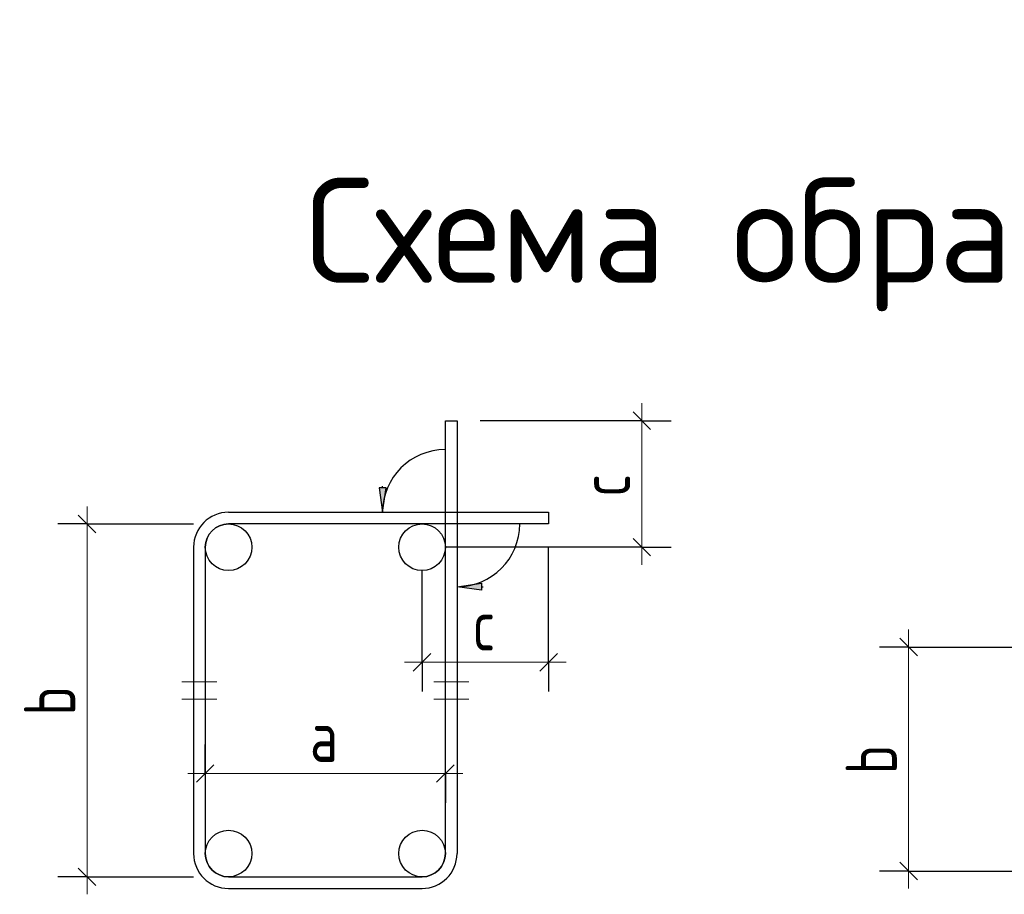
# Model space of a CAD drawing. Header units: millimetres. Extents: x 0 to 50400, y 0 to 35640.
# Tile 5 of 7: x 30358 to 35426, y 9269 to 13771. Entities that reach past the tile are written whole.
import ezdxf

# ---------------------------------------------------------------- set-up
doc = ezdxf.new("R2010")
doc.units = ezdxf.units.MM
doc.layers.add('Standard', color=7, linetype='Continuous', lineweight=25)
doc.layers.add('Размерная линия_ общее', color=7, linetype='Continuous', lineweight=13)
doc.styles.add('ISOCPEUR', font='txt')

msp = doc.modelspace()

# ---------------------------------------------------------------- hatches: boundary and pattern name
at = {"layer": 'Standard', "linetype": 'Continuous', "lineweight": -3, "transparency": 33554687}
msp.add_hatch(color=7, dxfattribs=at).paths.add_polyline_path([(32207.8, 11361.4), (32225.8, 11235.4), (32243.8, 11361.4)])
msp.add_hatch(color=7, dxfattribs=at).paths.add_polyline_path([(32734.8, 10834.4), (32608.8, 10852.4), (32734.8, 10870.4)], flags=16)

# ---------------------------------------------------------------- linework, layer by layer
at = {"layer": 'Standard', "color": 251, "linetype": 'Continuous', "lineweight": -3, "true_color": 0x656565, "transparency": 33554687}
for p, q in [((32243.8, 11361.4), (32207.8, 11361.4)), ((32207.8, 11361.4), (32225.8, 11235.4)), ((32225.8, 11361.4), (32225.8, 11370.4)), ((32225.8, 11235.4), (32243.8, 11361.4)), ((32225.8, 11235.4), (32225.8, 11235.4)), ((32225.8, 11235.4), (32225.8, 11235.4)), ((32225.8, 11235.4), (32225.8, 11235.4)), ((32608.8, 10852.4), (32734.8, 10870.4)), ((32608.8, 10852.4), (32608.8, 10852.4)), ((32608.8, 10852.4), (32608.8, 10852.4)), ((32608.8, 10852.4), (32608.8, 10852.4)), ((32734.8, 10834.4), (32608.8, 10852.4)), ((32734.8, 10870.4), (32734.8, 10834.4)), ((32734.8, 10852.4), (32743.8, 10852.4))]:
    msp.add_line(p, q, dxfattribs=at)
at = {"layer": 'Standard', "color": 7, "linetype": 'Continuous', "lineweight": 13, "transparency": 33554687}
for p, q in [((30704.3, 11175.4), (30704.3, 11265.4)), ((34933.5, 10541.8), (34933.5, 10631.8)), ((31192.8, 10362.4), (31372.8, 10362.4)), ((32668.8, 10362.4), (32488.8, 10362.4)), ((31372.8, 10272.4), (31192.8, 10272.4)), ((32488.8, 10272.4), (32668.8, 10272.4)), ((31312.8, 9890.1), (31222.8, 9890.1)), ((31312.8, 9890.1), (32548.8, 9890.1)), ((32548.8, 9890.1), (32638.8, 9890.1)), ((34933.5, 9388.6), (34933.5, 9298.6)), ((30704.3, 9358.6), (30704.3, 9268.6))]:
    msp.add_line(p, q, dxfattribs=at)
at = {"layer": 'Standard', "color": 7, "linetype": 'Continuous', "lineweight": 25, "transparency": 33554687}
for p, q in [((30659.3, 11220.4), (30749.3, 11130.4)), ((31252.8, 11055.4), (31252.8, 9478.6)), ((31312.8, 11055.4), (31312.8, 9478.6)), ((34888.5, 10586.8), (34978.5, 10496.8)), ((31267.8, 9845.1), (31357.8, 9935.1)), ((32503.8, 9845.1), (32593.8, 9935.1)), ((34888.5, 9433.6), (34978.5, 9343.6)), ((30659.3, 9403.6), (30749.3, 9313.6)), ((31432.8, 9358.6), (32428.8, 9358.6)), ((31432.8, 9298.6), (32428.8, 9298.6))]:
    msp.add_line(p, q, dxfattribs=at)
at = {"layer": 'Standard', "color": 253, "linetype": 'Continuous', "lineweight": -3, "true_color": 0xa0a0a0, "transparency": 33554687}
for p, q in [((30704.3, 11175.4), (30554.3, 11175.4)), ((30704.3, 11175.4), (30854.3, 11175.4)), ((30704.3, 11175.4), (31252.8, 11175.4)), ((34933.5, 10541.8), (34783.5, 10541.8)), ((34933.5, 10541.8), (35083.5, 10541.8)), ((31312.8, 9890.1), (31312.8, 10040.1)), ((32548.8, 9890.1), (32548.8, 10040.1)), ((31312.8, 9890.1), (31312.8, 9740.1)), ((31312.8, 9890.1), (31312.8, 9890.1)), ((32548.8, 9890.1), (32548.8, 9740.1)), ((32548.8, 9890.1), (32548.8, 9890.1)), ((34933.5, 9388.6), (34783.5, 9388.6)), ((34933.5, 9388.6), (35083.5, 9388.6)), ((34933.5, 9388.6), (35542, 9388.6)), ((30704.3, 9358.6), (30554.3, 9358.6)), ((30704.3, 9358.6), (30854.3, 9358.6)), ((30704.3, 9358.6), (31252.8, 9358.6))]:
    msp.add_line(p, q, dxfattribs=at)
at = {"layer": 'Standard', "color": 7, "linetype": 'Continuous', "lineweight": 25, "transparency": 33554687}
for points in [[(32548.8, 9478.6), (32548.8, 11707), (32608.8, 11707), (32608.8, 9478.6)], [(31432.8, 11235.4), (33080.4, 11235.4), (33080.4, 11175.4), (31432.8, 11175.4)]]:
    msp.add_lwpolyline(points, dxfattribs=at)
at = {"layer": 'Standard', "color": 7, "linetype": 'Continuous', "lineweight": 13, "transparency": 33554687}
for points in [[(30704.3, 11175.4), (30704.3, 10116.5), (30704.3, 10116.5), (30704.3, 9358.6)], [(34933.5, 10541.8), (34933.5, 9832.1), (34933.5, 9832.1), (34933.5, 9388.6)]]:
    msp.add_lwpolyline(points, dxfattribs=at)
at = {"layer": 'Standard', "color": 253, "linetype": 'Continuous', "lineweight": -3, "true_color": 0xa0a0a0, "transparency": 33554687}
msp.add_lwpolyline([(34933.5, 10541.8), (35330.7, 10541.8), (35330.7, 10541.8), (35542, 10541.8)], dxfattribs=at)
at = {"layer": 'Standard', "color": 9, "linetype": 'Continuous', "lineweight": -3, "true_color": 0xc7c7c7, "transparency": 33554687}
for centre in [(31432.8, 11055.4), (32428.8, 11055.4), (31432.8, 9478.6), (32428.8, 9478.6)]:
    msp.add_circle(centre, 120, dxfattribs=at)
at = {"layer": 'Standard', "color": 251, "linetype": 'Continuous', "lineweight": -3, "true_color": 0x656565, "transparency": 33554687}
for centre, start, end in [((32548.8, 11235.4), 90, 180), ((32608.8, 11175.4), 270, 0)]:
    msp.add_arc(centre, 323, start, end, dxfattribs=at)
at = {"layer": 'Standard', "color": 7, "linetype": 'Continuous', "lineweight": 25, "transparency": 33554687}
for centre, radius, start, end in [((31432.8, 11055.4), 180, 90, 180), ((31432.8, 11055.4), 120, 90, 180), ((31432.8, 9478.6), 180, 180, 270), ((31432.8, 9478.6), 120, 180, 270), ((32428.8, 9478.6), 120, 270, 0), ((32428.8, 9478.6), 180, 270, 0)]:
    msp.add_arc(centre, radius, start, end, dxfattribs=at)
at = {"layer": 'Размерная линия_ общее', "color": 7, "linetype": 'Continuous', "lineweight": 13, "transparency": 33554687}
for p, q in [((33560.4, 11707), (33560.4, 11797)), ((33560.4, 11055.4), (33560.4, 10965.4)), ((32428.8, 10463.2), (32338.8, 10463.2)), ((32428.8, 10463.2), (33080.4, 10463.2)), ((33080.4, 10463.2), (33170.4, 10463.2))]:
    msp.add_line(p, q, dxfattribs=at)
at = {"layer": 'Размерная линия_ общее', "color": 7, "linetype": 'Continuous', "lineweight": 25, "transparency": 33554687}
for p, q in [((33605.4, 11662), (33515.4, 11752)), ((33605.4, 11010.4), (33515.4, 11100.4)), ((32383.8, 10418.2), (32473.8, 10508.2)), ((33035.4, 10418.2), (33125.4, 10508.2))]:
    msp.add_line(p, q, dxfattribs=at)
at = {"layer": 'Размерная линия_ общее', "color": 253, "linetype": 'Continuous', "lineweight": -3, "true_color": 0xa0a0a0, "transparency": 33554687}
for p, q in [((33560.4, 11707), (32728.8, 11707)), ((33560.4, 11707), (33410.4, 11707)), ((33560.4, 11707), (33710.4, 11707)), ((33560.4, 11055.4), (32548.8, 11055.4)), ((33080.4, 10463.2), (33080.4, 11055.4)), ((33560.4, 11055.4), (33410.4, 11055.4)), ((33560.4, 11055.4), (33710.4, 11055.4)), ((32428.8, 10463.2), (32428.8, 10935.4)), ((32428.8, 10463.2), (32428.8, 10613.2)), ((33080.4, 10463.2), (33080.4, 10613.2)), ((32428.8, 10463.2), (32428.8, 10313.2)), ((33080.4, 10463.2), (33080.4, 10313.2))]:
    msp.add_line(p, q, dxfattribs=at)
at = {"layer": 'Размерная линия_ общее', "color": 7, "linetype": 'Continuous', "lineweight": 13, "transparency": 33554687}
msp.add_lwpolyline([(33560.4, 11055.4), (33560.4, 11251), (33560.4, 11251), (33560.4, 11707)], dxfattribs=at)

# ---------------------------------------------------------------- texts
at = {"layer": 'Standard', "color": 7, "linetype": 'Continuous', "lineweight": 50, "transparency": 33554687, "insert": (31827.6, 12270), "char_height": 540, "width": 14650.475, "attachment_point": 7, "style": 'ISOCPEUR'}
msp.add_mtext('\\W0.99;Схема образмеривания деталей по типам', dxfattribs=at)
at = {"layer": 'Standard', "color": 7, "linetype": 'Continuous', "lineweight": 25, "transparency": 33554687, "char_height": 264, "width": 287.235, "attachment_point": 7, "rotation": 90, "style": 'ISOCPEUR'}
for insert in [(30644.3, 10187.8), (34873.5, 9886)]:
    msp.add_mtext('\\W0.78;b', dxfattribs=dict(at, insert=insert))
at = {"layer": 'Standard', "color": 7, "linetype": 'Continuous', "lineweight": 25, "transparency": 33554687, "insert": (31851.6, 9950.1), "char_height": 264, "width": 287.246, "attachment_point": 7, "style": 'ISOCPEUR'}
msp.add_mtext('\\W0.78;a', dxfattribs=at)
at = {"layer": 'Размерная линия_ общее', "color": 7, "linetype": 'Continuous', "lineweight": 25, "transparency": 33554687, "insert": (33500.4, 11315.2), "char_height": 264, "width": 257.461, "attachment_point": 7, "rotation": 90, "style": 'ISOCPEUR'}
msp.add_mtext('\\W0.75;c', dxfattribs=at)
at = {"layer": 'Размерная линия_ общее', "color": 7, "linetype": 'Continuous', "lineweight": 25, "transparency": 33554687, "insert": (32688.6, 10523.2), "char_height": 264, "width": 257.485, "attachment_point": 7, "style": 'ISOCPEUR'}
msp.add_mtext('\\W0.75;c', dxfattribs=at)

doc.saveas('drawing.dxf')
